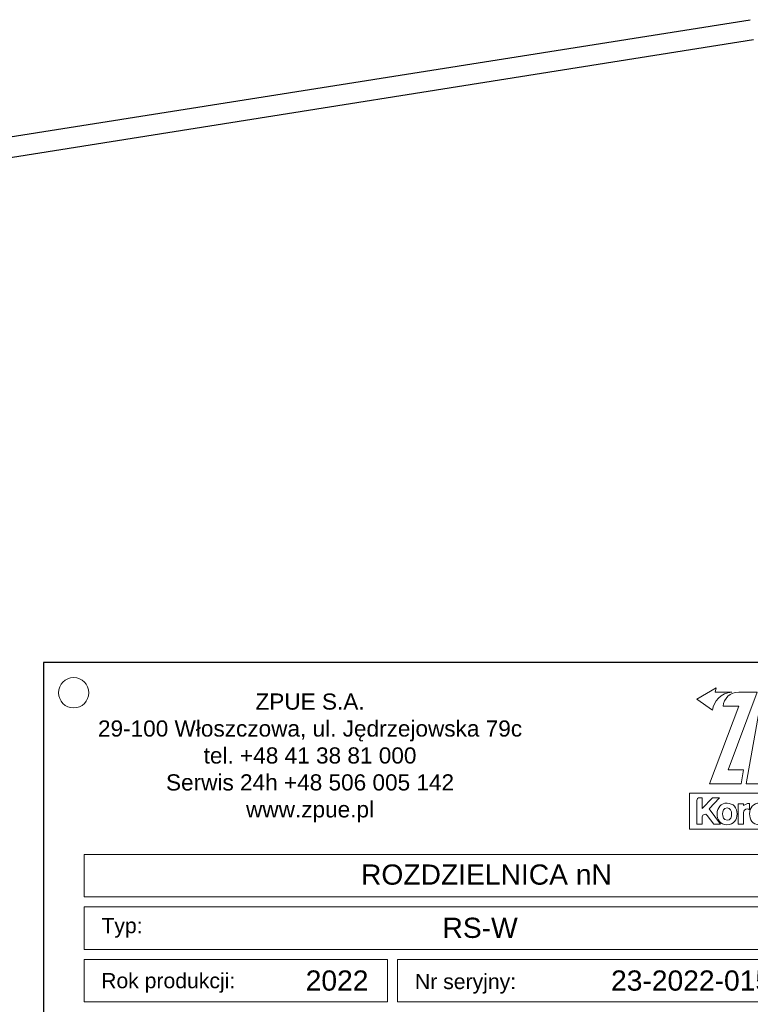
# Model space of a CAD drawing. Header units: millimetres. Extents: x -11513 to 3649, y 2330 to 12522.
# Tile 36 of 75: x -9867 to -9794, y 8928 to 9028. Entities that reach past the tile are written whole.
import ezdxf
from ezdxf.enums import TextEntityAlignment as Align

# ---------------------------------------------------------------- set-up
doc = ezdxf.new("R2010")
doc.units = ezdxf.units.MM
doc.layers.add('Aparatura', color=7, linetype='Continuous')
doc.layers.add('WG1-00-906-0004-', color=7, linetype='Continuous')
doc.styles.add('Arial', font='Arial', dxfattribs={"height": 1})
doc.styles.get("Standard").update_dxf_attribs({"font": 'arial.ttf'})

# ---------------------------------------------------------------- blocks, each defined once
blk = doc.blocks.new('Tabliczka_2016_RS-W_Włoszczowa')
at = {"layer": 'Aparatura'}
blk.add_lwpolyline([(0, 0), (90, 0), (90, 62), (0, 62)], close=True, dxfattribs=at)
at = {"layer": 'Aparatura', "lineweight": 5}
for points in [[(4.053, 38.801), (86.053, 38.801), (86.053, 43.001), (4.053, 43.001), (4.053, 38.801)], [(4.053, 33.601), (86.053, 33.601), (86.053, 37.801), (4.053, 37.801), (4.053, 33.601)], [(4.053, 28.401), (34.053, 28.401), (34.053, 32.601), (4.053, 32.601), (4.053, 28.401)], [(35.053, 28.401), (86.053, 28.401), (86.053, 32.601), (35.053, 32.601), (35.053, 28.401)]]:
    blk.add_lwpolyline(points, close=True, dxfattribs=at)
for points, knots in [([(3, 60.5), (3.828, 60.5), (4.5, 59.828), (4.5, 59), (4.5, 59), (4.5, 58.172), (3.828, 57.5), (3, 57.5), (3, 57.5), (2.172, 57.5), (1.5, 58.172), (1.5, 59), (1.5, 59), (1.5, 59.828), (2.172, 60.5), (3, 60.5)], [0, 0, 0, 0, 0.2, 0.2, 0.2, 0.2, 0.4, 0.4, 0.4, 0.4, 0.6, 0.6, 0.6, 0.6, 1, 1, 1, 1]), ([(66.586, 59.497), (66.586, 59.497), (66.511, 59.071), (66.511, 59.071), (66.511, 59.071), (66.511, 59.071), (68.136, 59.07), (68.136, 59.07), (68.136, 59.07), (67.095, 58.992), (66.33, 58.159), (66.223, 57.281), (66.223, 57.281), (66.223, 57.281), (64.686, 58.374), (64.686, 58.374), (64.686, 58.374), (64.686, 58.374), (66.586, 59.497), (66.586, 59.497)], [0, 0, 0, 0, 0.166667, 0.166667, 0.166667, 0.166667, 0.333333, 0.333333, 0.333333, 0.333333, 0.5, 0.5, 0.5, 0.5, 0.666667, 0.666667, 0.666667, 0.666667, 1, 1, 1, 1]), ([(70.662, 59.069), (70.662, 59.069), (67.793, 51.386), (67.793, 51.386), (67.793, 51.386), (67.793, 51.386), (69.307, 51.386), (69.307, 51.386), (69.307, 51.386), (69.307, 51.386), (69.061, 49.993), (69.061, 49.993), (69.061, 49.993), (69.061, 49.993), (65.927, 49.993), (65.927, 49.993), (65.927, 49.993), (65.927, 49.993), (68.836, 57.675), (68.836, 57.675), (68.836, 57.675), (68.836, 57.675), (67.285, 57.676), (67.285, 57.676), (67.285, 57.676), (67.373, 58.402), (67.954, 59.077), (68.838, 59.069), (68.838, 59.069), (68.838, 59.069), (70.662, 59.069), (70.662, 59.069)], [0, 0, 0, 0, 0.111111, 0.111111, 0.111111, 0.111111, 0.222222, 0.222222, 0.222222, 0.222222, 0.333333, 0.333333, 0.333333, 0.333333, 0.444444, 0.444444, 0.444444, 0.444444, 0.555556, 0.555556, 0.555556, 0.555556, 0.666667, 0.666667, 0.666667, 0.666667, 0.777778, 0.777778, 0.777778, 0.777778, 1, 1, 1, 1]), ([(73.99, 57.525), (73.99, 57.525), (73.094, 52.443), (73.094, 52.443), (73.094, 52.443), (73.003, 51.966), (72.506, 51.374), (71.806, 51.387), (71.806, 51.387), (71.806, 51.387), (71.087, 51.387), (71.087, 51.387), (71.087, 51.387), (71.087, 51.387), (70.843, 49.993), (70.843, 49.993), (70.843, 49.993), (70.843, 49.993), (69.582, 49.993), (69.582, 49.993), (69.582, 49.993), (69.582, 49.993), (71.182, 59.067), (71.182, 59.067), (71.182, 59.067), (71.182, 59.067), (72.697, 59.069), (72.697, 59.069), (72.697, 59.069), (73.608, 59.049), (74.136, 58.186), (73.99, 57.525)], [0, 0, 0, 0, 0.111111, 0.111111, 0.111111, 0.111111, 0.222222, 0.222222, 0.222222, 0.222222, 0.333333, 0.333333, 0.333333, 0.333333, 0.444444, 0.444444, 0.444444, 0.444444, 0.555556, 0.555556, 0.555556, 0.555556, 0.666667, 0.666667, 0.666667, 0.666667, 0.777778, 0.777778, 0.777778, 0.777778, 1, 1, 1, 1]), ([(63.972, 49.055), (63.972, 49.055), (83.258, 49.055), (83.258, 49.055), (83.258, 49.055), (83.258, 49.055), (83.258, 45.497), (83.258, 45.497), (83.258, 45.497), (83.258, 45.497), (63.972, 45.497), (63.972, 45.497), (63.972, 45.497), (63.972, 45.497), (63.972, 49.055), (63.972, 49.055)], [0, 0, 0, 0, 0.2, 0.2, 0.2, 0.2, 0.4, 0.4, 0.4, 0.4, 0.6, 0.6, 0.6, 0.6, 1, 1, 1, 1]), ([(64.953, 48.615), (64.953, 48.615), (65.226, 48.615), (65.226, 48.615), (65.226, 48.615), (65.226, 48.615), (65.226, 47.529), (65.226, 47.529), (65.226, 47.529), (65.226, 47.529), (66.252, 48.615), (66.252, 48.615), (66.252, 48.615), (66.252, 48.615), (66.933, 48.615), (66.933, 48.615), (66.933, 48.615), (66.933, 48.615), (65.897, 47.523), (65.897, 47.523), (65.897, 47.523), (65.897, 47.523), (67.026, 45.982), (67.026, 45.982), (67.026, 45.982), (67.026, 45.982), (66.368, 45.982), (66.368, 45.982), (66.368, 45.982), (66.368, 45.982), (65.721, 46.865), (65.721, 46.865), (65.721, 46.865), (65.56, 47.085), (65.226, 46.96), (65.226, 46.71), (65.226, 46.71), (65.226, 46.71), (65.226, 45.982), (65.226, 45.982), (65.226, 45.982), (65.226, 45.982), (64.683, 45.982), (64.683, 45.982), (64.683, 45.982), (64.683, 45.982), (64.683, 48.344), (64.683, 48.344), (64.683, 48.344), (64.683, 48.49), (64.805, 48.615), (64.953, 48.615)], [0, 0, 0, 0, 0.071429, 0.071429, 0.071429, 0.071429, 0.142857, 0.142857, 0.142857, 0.142857, 0.214286, 0.214286, 0.214286, 0.214286, 0.285714, 0.285714, 0.285714, 0.285714, 0.357143, 0.357143, 0.357143, 0.357143, 0.428571, 0.428571, 0.428571, 0.428571, 0.5, 0.5, 0.5, 0.5, 0.571429, 0.571429, 0.571429, 0.571429, 0.642857, 0.642857, 0.642857, 0.642857, 0.714286, 0.714286, 0.714286, 0.714286, 0.785714, 0.785714, 0.785714, 0.785714, 0.857143, 0.857143, 0.857143, 0.857143, 1, 1, 1, 1]), ([(66.691, 47.023), (66.691, 47.624), (67.094, 48.083), (67.678, 48.077), (67.678, 48.077), (68.311, 48.07), (68.677, 47.599), (68.677, 47.015), (68.677, 47.015), (68.677, 46.424), (68.349, 45.94), (67.666, 45.942), (67.666, 45.942), (66.993, 45.944), (66.691, 46.434), (66.691, 47.023)], [0, 0, 0, 0, 0.2, 0.2, 0.2, 0.2, 0.4, 0.4, 0.4, 0.4, 0.6, 0.6, 0.6, 0.6, 1, 1, 1, 1]), ([(68.773, 48.018), (68.773, 48.018), (69.317, 48.018), (69.317, 48.018), (69.317, 48.018), (69.317, 48.018), (69.317, 47.834), (69.317, 47.834), (69.317, 47.834), (69.448, 47.966), (69.643, 48.042), (69.856, 48.042), (69.856, 48.042), (69.872, 48.042), (69.888, 48.042), (69.904, 48.041), (69.904, 48.041), (69.904, 48.041), (69.904, 47.418), (69.904, 47.418), (69.904, 47.418), (69.848, 47.467), (69.771, 47.501), (69.671, 47.501), (69.671, 47.501), (69.457, 47.501), (69.317, 47.327), (69.317, 47.147), (69.317, 47.147), (69.317, 47.147), (69.317, 45.982), (69.317, 45.982), (69.317, 45.982), (69.317, 45.982), (68.773, 45.982), (68.773, 45.982), (68.773, 45.982), (68.773, 45.982), (68.773, 48.018), (68.773, 48.018)], [0, 0, 0, 0, 0.090909, 0.090909, 0.090909, 0.090909, 0.181818, 0.181818, 0.181818, 0.181818, 0.272727, 0.272727, 0.272727, 0.272727, 0.363636, 0.363636, 0.363636, 0.363636, 0.454545, 0.454545, 0.454545, 0.454545, 0.545455, 0.545455, 0.545455, 0.545455, 0.636364, 0.636364, 0.636364, 0.636364, 0.727273, 0.727273, 0.727273, 0.727273, 0.818182, 0.818182, 0.818182, 0.818182, 1, 1, 1, 1]), ([(69.904, 47.023), (69.904, 47.624), (70.307, 48.083), (70.891, 48.077), (70.891, 48.077), (71.525, 48.07), (71.891, 47.599), (71.891, 47.015), (71.891, 47.015), (71.891, 46.424), (71.562, 45.94), (70.88, 45.942), (70.88, 45.942), (70.207, 45.944), (69.904, 46.434), (69.904, 47.023)], [0, 0, 0, 0, 0.2, 0.2, 0.2, 0.2, 0.4, 0.4, 0.4, 0.4, 0.6, 0.6, 0.6, 0.6, 1, 1, 1, 1]), ([(67.673, 46.378), (68.026, 46.378), (68.134, 46.732), (68.134, 47.014), (68.134, 47.014), (68.134, 47.279), (68.015, 47.617), (67.673, 47.617), (67.673, 47.617), (67.355, 47.617), (67.228, 47.263), (67.228, 47.011), (67.228, 47.011), (67.228, 46.755), (67.327, 46.378), (67.673, 46.378)], [0, 0, 0, 0, 0.2, 0.2, 0.2, 0.2, 0.4, 0.4, 0.4, 0.4, 0.6, 0.6, 0.6, 0.6, 1, 1, 1, 1])]:
    blk.add_open_spline(points, degree=3, knots=knots, dxfattribs=at)
for s, insert, char_height, width, attachment_point in [('\\fArial|b0|i0;ZPUE S.A.\\P\\fArial|b0|i0|c238;29-100 Włoszczowa, ul. Jędrzejowska 79c\\Ptel. +48 41 38 81 000\\PSerwis 24h +48 506 005 142\\Pwww.zpue.pl', (26.398, 52.554), 1.6, 62.12595, 5), ('\\fArial|b0|i0;ROZDZIELNICA nN', (31.441, 42.005), 2, 33.4, 1), ('\\fArial|b0|i0;Typ:', (5.744, 36.704), 1.5, 33.4, 1), ('\\fArial|b0|i0;RS-W', (39.508, 36.734), 2, 33.4, 1), ('\\fArial|b0|i0;Rok produkcji:              ', (5.719, 31.258), 1.5, 33.4, 1), ('\\fArial|b0|i0;Nr seryjny:', (36.785, 31.172), 1.5, 33.4, 1)]:
    blk.add_mtext(s, dxfattribs=dict(at, insert=insert, char_height=char_height, width=width, attachment_point=attachment_point))
at = {"layer": 'Aparatura', "color": 1, "lineweight": 5, "style": 'Arial'}
for tag, p in [('2017', (32.181, 29.517)), ('3-2017-00001/0001', (82.135, 29.517)), ('...', (77.439, 24.317))]:
    blk.add_attdef(tag, text='', height=2, dxfattribs=at).set_placement(p, align=Align.RIGHT)
blk = doc.blocks.new('rozmieszczenie aparatury cz siłowa')
at = {"layer": 'WG1-00-906-0004-', "color": 7, "linetype": 'Continuous'}
for p, q in [((-35.876, 1196.377), (535.954, 1286.946)), ((-35.563, 1194.402), (536.267, 1284.971))]:
    blk.add_line(p, q, dxfattribs=at)

msp = doc.modelspace()

# ---------------------------------------------------------------- block references
at = {"xscale": 1.02, "yscale": 1.02, "zscale": 1.02}
msp.add_blockref('rozmieszczenie aparatury cz siłowa', (-10340.187, 7714.973), dxfattribs=at)
ref = msp.add_blockref('Tabliczka_2016_RS-W_Włoszczowa', (-9864.893, 8899.526), dxfattribs=dict(xscale=1.02, yscale=1.02, zscale=1.02))
ref.add_attrib('2017', '2022', dxfattribs={"layer": 'Aparatura', "color": 1, "lineweight": 5, "height": 2.04, "style": 'Arial'}).set_placement((-9832.069, 8929.633), align=Align.RIGHT)
ref.add_attrib('3-2017-00001/0001', '23-2022-01569/0001', dxfattribs={"layer": 'Aparatura', "color": 1, "lineweight": 5, "height": 2.04, "style": 'Arial'}).set_placement((-9781.115, 8929.633), align=Align.RIGHT)

doc.saveas('drawing.dxf')
